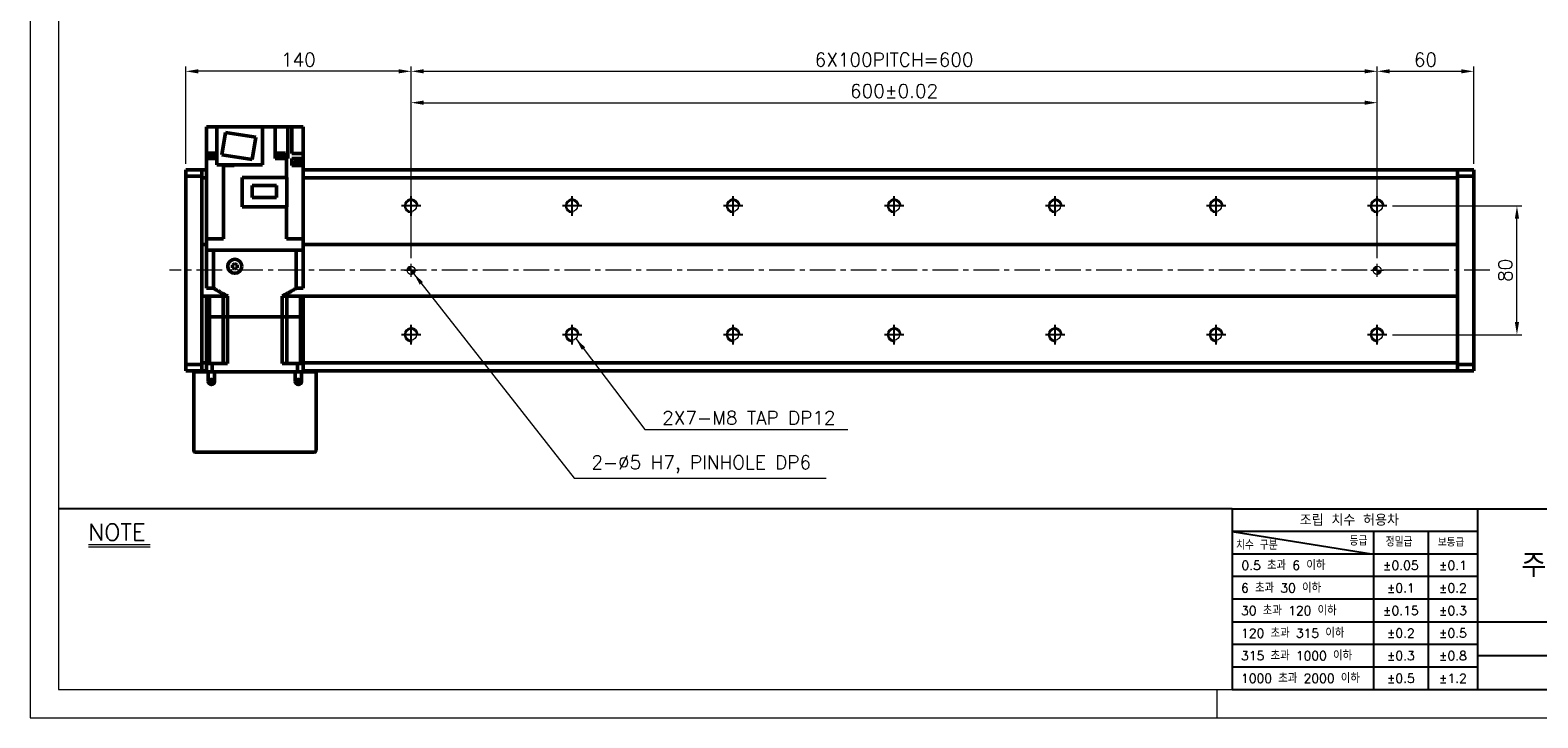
# Model space of a CAD drawing. Header units: millimetres. Extents: x 46891 to 50021, y 6223 to 9571.
# Tile 1 of 5: x 48547 to 49483, y 8529 to 8956. Entities that reach past the tile are written whole.
import ezdxf

# ---------------------------------------------------------------- set-up
doc = ezdxf.new("R2010")
doc.units = ezdxf.units.MM
doc.header["$LTSCALE"] = 0.5
doc.linetypes.add('CENTER', pattern=[50.8, 31.75, -6.35, 6.35, -6.35])
doc.layers.get('0').update_dxf_attribs({"lineweight": 20})
for name, color, linetype, lineweight in [('1', 1, 'CENTER', 13), ('4', 4, 'Continuous', 13), ('외형선(ISO)', 7, 'Continuous', 50)]:
    doc.layers.add(name, color=color, linetype=linetype, lineweight=lineweight)
for name, color, linetype in [('3', 3, 'Continuous'), ('C', 1, 'CENTER'), ('DIM', 4, 'Continuous')]:
    doc.layers.add(name, color=color, linetype=linetype)
doc.styles.add('DSR TEXT', font='romans.shx', dxfattribs={"bigfont": 'whgtxt.shx'})
doc.styles.get("Standard").update_dxf_attribs({"font": 'romans.shx', "bigfont": 'whgtxt.shx'})
doc.dimstyles.new('DSR', dxfattribs={"dimscale": 2, "dimtxt": 3, "dimasz": 3, "dimexe": 0.5, "dimexo": 0.5, "dimgap": 0.5, "dimtad": 1, "dimdsep": 46, "dimtxsty": 'Standard', "dimcen": 2.5, "dimclrd": 4, "dimclre": 4, "dimclrt": 2, "dimadec": 0, "dimazin": 2, "dimtfac": 1, "dimtmove": 0, "dimatfit": 3, "dimfxl": 0, "dimlwd": -1, "dimlwe": -1, "dimarcsym": 0})

# ---------------------------------------------------------------- blocks, each defined once
blk = doc.blocks.new('A$C13F00394')
for p, q in [((-202.34, 25.67), (-191.42, 25.67)), ((-202.34, 25.3), (-191.42, 25.3))]:
    blk.add_line(p, q)
at = {"layer": '3'}
for p, q in [((0, 32), (-207.68, 32)), ((0, 32), (202.32, 32)), ((0, 32), (0, 0)), ((43.43, 32), (43.43, 0)), ((0, 28), (25, 24)), ((43.43, 28), (0, 28)), ((25, 28), (25, 0)), ((34.7, 28), (34.7, 0)), ((43.43, 24), (0, 24)), ((43.43, 20), (0, 20)), ((43.43, 16), (0, 16)), ((0, 12), (129.32, 12)), ((43.43, 8), (0, 8)), ((97.32, 6), (43.43, 6)), ((43.43, 4), (0, 4)), ((0, 0), (202.32, 0))]:
    blk.add_line(p, q, dxfattribs=at)
at = {"color": 0, "style": 'DSR TEXT'}
for s, height, p in [('조립 치수 허용차', 2, (11.97, 29.02)), ('등급', 1.5, (20.77, 25.52)), ('정밀급', 1.5, (27.18, 25.37)), ('보통급', 1.3, (36.41, 25.38)), ('치수 구분', 1.5, (0.69, 24.78)), (' 0.5 초과 6 이하', 1.6, (0.56, 21.19)), (' 6 초과 30 이하', 1.6, (0.49, 17.19)), (' 30 초과 120 이하', 1.6, (0.49, 13.19)), (' 120 초과 315 이하', 1.6, (0.49, 9.19)), (' 315 초과 1000 이하', 1.6, (0.49, 5.19)), (' 1000 초과 2000 이하', 1.6, (0.49, 1.19))]:
    blk.add_text(s, height=height, dxfattribs=at).set_placement(p)
at = {"color": 7, "insert": (70.37, 22), "char_height": 4.2, "attachment_point": 5, "style": 'DSR TEXT'}
blk.add_mtext('주식회사 디에스알', dxfattribs=at)
at = {"color": 0, "char_height": 1.6, "attachment_point": 5, "style": 'DSR TEXT'}
for s, insert in [('%%P0.05', (29.85, 22)), ('%%P0.1', (39.07, 22)), ('%%P0.1', (29.85, 18)), ('%%P0.2', (39.07, 18)), ('%%P0.15', (29.85, 14)), ('%%P0.3', (39.07, 14)), ('%%P0.2', (29.85, 10)), ('%%P0.5', (39.07, 10)), ('%%P0.3', (29.85, 6)), ('%%P0.8', (39.07, 6)), ('%%P0.5', (29.85, 2)), ('%%P1.2', (39.07, 2))]:
    blk.add_mtext(s, dxfattribs=dict(at, insert=insert))
at = {"layer": '4', "color": 0, "style": 'DSR TEXT'}
blk.add_text('NOTE', height=3, dxfattribs=at).set_placement((-202.39, 26.38))
blk = doc.blocks.new('A$C1C1952E1')
at = {"color": 1}
blk.add_lwpolyline([(0, 0), (420, 0), (420, 297), (0, 297)], close=True, dxfattribs=at)
at = {"color": 3}
blk.add_lwpolyline([(5, 5), (415, 5), (415, 292), (5, 292)], close=True, dxfattribs=at)
blk = doc.blocks.new('A$C33E56CC6')
h = blk.add_hatch()
h.set_pattern_fill('ANSI31', color=256, style=0)
h.set_pattern_definition([(45, (-7065.45672, -6508.5399), (-0.0883883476, 0.0883883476), [])])
h.paths.add_polyline_path([(4, 6.5, 0.414214), (1.5, 4), (4, 4)])
h.paths.add_polyline_path([(6.5, 4), (4, 4), (4, 1.5, 0.414214)])
blk.add_circle((4, 4), 2.5)
at = {"layer": '1'}
for p, q in [((0, 4), (8, 4)), ((4, 0), (4, 8))]:
    blk.add_line(p, q, dxfattribs=at)
blk = doc.blocks.new('tap8')
blk.add_circle((0, 0), 3.4)
at = {"layer": 'C', "color": 1, "linetype": 'CENTER'}
for p, q in [((-6.05, 0), (6.05, 0)), ((0, -6.05), (0, 6.05))]:
    blk.add_line(p, q, dxfattribs=at)
at = {"layer": 'DIM', "color": 3}
blk.add_arc((0, 0), 4, 263.84551, 189.43144, dxfattribs=at)
blk = doc.blocks.new('*D120')
at = {"color": 1, "linetype": 'ByBlock'}
for p, q in [((48783.26, 8814.71), (48783.26, 8914.3)), ((48791.06, 8911.3), (49375.46, 8911.3)), ((49383.26, 8814.71), (49383.26, 8914.3))]:
    blk.add_line(p, q, dxfattribs=at)
at = {"color": 1}
for points in [[(48791.06, 8912.6), (48791.06, 8910), (48783.26, 8911.3)], [(49375.46, 8912.6), (49375.46, 8910), (49383.26, 8911.3)]]:
    blk.add_solid(points, dxfattribs=at)
at = {"layer": 'Defpoints', "color": 0}
for p in [(49383.26, 8911.3), (48783.26, 8811.11), (49383.26, 8811.11)]:
    blk.add_point(p, dxfattribs=at)
at = {"color": 3, "insert": (49083.26, 8918.5), "char_height": 8.4, "attachment_point": 5, "style": 'DSR TEXT'}
blk.add_mtext('600%%P0.02', dxfattribs=at)
blk = doc.blocks.new('*D122')
at = {"color": 1, "linetype": 'ByBlock'}
for p, q in [((49383.26, 8858.32), (49383.26, 8933.79)), ((49443.26, 8873.21), (49443.26, 8933.79)), ((49391.06, 8930.79), (49435.46, 8930.79))]:
    blk.add_line(p, q, dxfattribs=at)
at = {"color": 1}
for points in [[(49391.06, 8932.09), (49391.06, 8929.49), (49383.26, 8930.79)], [(49435.46, 8932.09), (49435.46, 8929.49), (49443.26, 8930.79)]]:
    blk.add_solid(points, dxfattribs=at)
at = {"layer": 'Defpoints', "color": 0}
for p in [(49443.26, 8930.79), (49443.26, 8869.61), (49383.26, 8854.72)]:
    blk.add_point(p, dxfattribs=at)
at = {"color": 3, "insert": (49413.26, 8937.99), "char_height": 8.4, "attachment_point": 5, "style": 'DSR TEXT'}
blk.add_mtext('60', dxfattribs=at)
blk = doc.blocks.new('*D124')
at = {"color": 1, "linetype": 'ByBlock'}
for p, q in [((48643.26, 8873.21), (48643.26, 8933.79)), ((48783.26, 8814.71), (48783.26, 8933.79)), ((48775.46, 8930.79), (48651.06, 8930.79))]:
    blk.add_line(p, q, dxfattribs=at)
at = {"color": 1}
for points in [[(48651.06, 8932.09), (48651.06, 8929.49), (48643.26, 8930.79)], [(48775.46, 8932.09), (48775.46, 8929.49), (48783.26, 8930.79)]]:
    blk.add_solid(points, dxfattribs=at)
at = {"layer": 'Defpoints', "color": 0}
for p in [(48643.26, 8930.79), (48643.26, 8869.61), (48783.26, 8811.11)]:
    blk.add_point(p, dxfattribs=at)
at = {"color": 3, "insert": (48713.26, 8937.99), "char_height": 8.4, "attachment_point": 5, "style": 'DSR TEXT'}
blk.add_mtext('140', dxfattribs=at)
blk = doc.blocks.new('*D125')
at = {"color": 1, "linetype": 'ByBlock'}
for p, q in [((48783.26, 8856.76), (48783.26, 8933.79)), ((49383.26, 8856.76), (49383.26, 8933.79)), ((48791.06, 8930.79), (49375.46, 8930.79))]:
    blk.add_line(p, q, dxfattribs=at)
at = {"color": 1}
for points in [[(48791.06, 8932.09), (48791.06, 8929.49), (48783.26, 8930.79)], [(49375.46, 8932.09), (49375.46, 8929.49), (49383.26, 8930.79)]]:
    blk.add_solid(points, dxfattribs=at)
at = {"layer": 'Defpoints', "color": 0}
for p in [(49383.26, 8930.79), (48783.26, 8853.16), (49383.26, 8853.16)]:
    blk.add_point(p, dxfattribs=at)
at = {"color": 3, "insert": (49083.26, 8937.99), "char_height": 8.4, "attachment_point": 5, "style": 'DSR TEXT'}
blk.add_mtext('6X100PITCH=600', dxfattribs=at)
blk = doc.blocks.new('*D126')
at = {"color": 1, "linetype": 'ByBlock'}
for p, q in [((49392.91, 8847.11), (49473.1, 8847.11)), ((49470.1, 8774.91), (49470.1, 8839.31)), ((49392.91, 8767.11), (49473.1, 8767.11))]:
    blk.add_line(p, q, dxfattribs=at)
at = {"color": 1}
for points in [[(49468.8, 8839.31), (49471.4, 8839.31), (49470.1, 8847.11)], [(49468.8, 8774.91), (49471.4, 8774.91), (49470.1, 8767.11)]]:
    blk.add_solid(points, dxfattribs=at)
at = {"layer": 'Defpoints', "color": 0}
for p in [(49389.31, 8847.11), (49470.1, 8847.11), (49389.31, 8767.11)]:
    blk.add_point(p, dxfattribs=at)
at = {"color": 3, "insert": (49462.9, 8807.11), "char_height": 8.4, "attachment_point": 5, "rotation": 90, "style": 'DSR TEXT'}
blk.add_mtext('80', dxfattribs=at)

msp = doc.modelspace()

# ---------------------------------------------------------------- linework, layer by layer
at = {"color": 1}
msp.add_line((49283.77132, 8546.54552), (49283.77132, 8528.99552), dxfattribs=at)
at = {"layer": '1'}
msp.add_line((49453.25998, 8807.1125), (48633.25998, 8807.1125), dxfattribs=at)
at = {"layer": '3'}
msp.add_line((49293.18703, 8546.54552), (50003.32132, 8546.54552), dxfattribs=at)
at = {"layer": '외형선(ISO)'}
for p, q in [((48656.25998, 8896.2125), (48660.25998, 8896.2125)), ((48656.25998, 8876.7125), (48656.25998, 8896.2125)), ((48662.55998, 8896.2125), (48660.25998, 8896.2125)), ((48662.55998, 8896.2125), (48690.95998, 8896.2125)), ((48662.55998, 8896.2125), (48662.55998, 8872.7125)), ((48690.95998, 8896.2125), (48698.75998, 8896.2125)), ((48690.95998, 8896.2125), (48690.95998, 8872.7125)), ((48702.25998, 8896.2125), (48698.75998, 8896.2125)), ((48698.75998, 8896.2125), (48698.75998, 8876.7125)), ((48702.25998, 8896.2125), (48706.76806, 8896.2125)), ((48709.25998, 8896.2125), (48706.76806, 8896.2125)), ((48706.76806, 8896.2125), (48706.76806, 8876.7125)), ((48712.75998, 8896.2125), (48709.25998, 8896.2125)), ((48709.25998, 8896.2125), (48709.25998, 8879.7125)), ((48712.75998, 8896.2125), (48716.25998, 8896.2125)), ((48716.25998, 8896.2125), (48716.25998, 8879.7125)), ((48665.7819, 8878.98481), (48667.97198, 8892.81245)), ((48667.97198, 8892.81245), (48686.73806, 8889.84019)), ((48686.73806, 8889.84019), (48684.54798, 8876.01256)), ((48656.77127, 8877.2125), (48662.55998, 8877.2125)), ((48656.77127, 8876.7125), (48656.77127, 8877.2125)), ((48656.82127, 8877.9125), (48662.55998, 8877.9125)), ((48656.82127, 8877.2125), (48656.82127, 8877.9125)), ((48656.97127, 8879.9125), (48662.55998, 8879.9125)), ((48656.97127, 8877.9125), (48656.97127, 8879.9125)), ((48684.54798, 8876.01256), (48665.7819, 8878.98481)), ((48699.55594, 8877.2125), (48705.55594, 8877.2125)), ((48699.55594, 8876.7125), (48699.55594, 8877.2125)), ((48699.60594, 8877.9125), (48705.50594, 8877.9125)), ((48699.60594, 8877.2125), (48699.60594, 8877.9125)), ((48699.75594, 8879.9125), (48705.35594, 8879.9125)), ((48699.75594, 8877.9125), (48699.75594, 8879.9125)), ((48705.35594, 8877.9125), (48705.35594, 8879.9125)), ((48705.50594, 8877.2125), (48705.50594, 8877.9125)), ((48705.55594, 8876.7125), (48705.55594, 8877.2125)), ((48710.7, 8879.7125), (48709.25998, 8879.7125)), ((48710.7, 8879.7125), (48716.25998, 8879.7125)), ((48716.25998, 8879.7125), (48716.25998, 8876.7125)), ((48643.25998, 8869.6125), (48643.25998, 8868.73382)), ((48653.25998, 8869.6125), (48643.25998, 8869.6125)), ((48643.25998, 8865.6125), (48643.25998, 8868.73382)), ((48653.25998, 8869.6125), (48653.25998, 8868.73382)), ((48656.25998, 8869.6125), (48653.25998, 8869.6125)), ((48653.25998, 8868.73382), (48653.25998, 8869.6125)), ((48653.25998, 8864.6125), (48653.25998, 8868.73382)), ((48653.25998, 8868.73382), (48653.25998, 8865.6125)), ((48656.22506, 8872.9125), (48656.25998, 8872.9125)), ((48656.22506, 8872.2125), (48656.22506, 8872.9125)), ((48656.25998, 8872.2125), (48656.22506, 8872.2125)), ((48656.25998, 8826.6125), (48656.25998, 8876.7125)), ((48656.25998, 8876.7125), (48661.81996, 8876.7125)), ((48662.55998, 8876.7125), (48661.81996, 8876.7125)), ((48690.95998, 8872.7125), (48662.55998, 8872.7125)), ((48665.98317, 8872.2125), (48665.98317, 8872.7125)), ((48666.3013, 8872.2125), (48665.98317, 8872.2125)), ((48666.3013, 8872.2125), (48666.70061, 8872.2125)), ((48666.64723, 8872.2125), (48666.64723, 8872.7125)), ((48666.70061, 8872.2125), (48669.14469, 8872.2125)), ((48666.70061, 8826.6125), (48666.70061, 8872.2125)), ((48670.04976, 8872.2125), (48669.14469, 8872.2125)), ((48670.04976, 8872.2125), (48673.45998, 8872.2125)), ((48672.54723, 8872.2125), (48672.54723, 8872.7125)), ((48673.45998, 8872.2125), (48673.45998, 8872.7125)), ((48698.75998, 8876.7125), (48705.81935, 8876.7125)), ((48705.81935, 8876.7125), (48705.81935, 8864.8625)), ((48705.81935, 8876.7125), (48706.21865, 8876.7125)), ((48706.76806, 8876.7125), (48706.21865, 8876.7125)), ((48709.25998, 8876.7125), (48709.25998, 8872.2125)), ((48709.25998, 8876.7125), (48710.7, 8876.7125)), ((48710.7, 8872.2125), (48709.25998, 8872.2125)), ((48710.39489, 8872.9125), (48716.29489, 8872.9125)), ((48710.39489, 8872.2125), (48710.39489, 8872.9125)), ((48710.54489, 8874.9125), (48716.14489, 8874.9125)), ((48710.54489, 8872.9125), (48710.54489, 8874.9125)), ((48716.25998, 8876.7125), (48710.7, 8876.7125)), ((48710.7, 8872.2125), (48716.25998, 8872.2125)), ((48716.14489, 8872.9125), (48716.14489, 8874.9125)), ((48716.25998, 8872.9125), (48716.25998, 8876.7125)), ((48716.25998, 8826.6125), (48716.25998, 8872.2125)), ((48716.29489, 8872.2125), (48716.25998, 8872.2125)), ((49433.25998, 8869.6125), (48716.25998, 8869.6125)), ((48716.29489, 8872.2125), (48716.29489, 8872.9125)), ((49433.25998, 8868.73382), (49433.25998, 8869.6125)), ((49433.25998, 8869.6125), (49433.25998, 8868.73382)), ((49433.25998, 8869.6125), (49443.25998, 8869.6125)), ((49433.25998, 8868.73382), (49433.25998, 8864.6125)), ((49433.25998, 8865.6125), (49433.25998, 8868.73382)), ((49443.25998, 8868.73382), (49443.25998, 8869.6125)), ((49443.25998, 8868.73382), (49443.25998, 8865.6125)), ((48643.25998, 8748.6125), (48643.25998, 8865.6125)), ((48653.25998, 8865.6125), (48643.25998, 8865.6125)), ((48653.25998, 8823.1125), (48653.25998, 8864.6125)), ((48653.25998, 8864.6125), (48656.25998, 8864.6125)), ((48678.25998, 8846.5125), (48678.25998, 8864.8625)), ((48678.25998, 8864.8625), (48706.05998, 8864.8625)), ((48684.60998, 8852.2875), (48684.60998, 8859.7375)), ((48684.60998, 8859.7375), (48699.70998, 8859.7375)), ((48699.70998, 8859.7375), (48699.70998, 8852.2875)), ((48706.05998, 8846.5125), (48706.05998, 8864.8625)), ((48716.25998, 8864.6125), (49433.25998, 8864.6125)), ((49433.25998, 8865.6125), (49443.25998, 8865.6125)), ((49433.25998, 8864.6125), (49433.25998, 8823.1125)), ((49443.25998, 8865.6125), (49443.25998, 8748.6125)), ((48699.70998, 8852.2875), (48684.60998, 8852.2875)), ((48706.05998, 8846.5125), (48678.25998, 8846.5125)), ((48705.81935, 8826.6125), (48705.81935, 8846.5125)), ((48653.25998, 8822.25895), (48653.25998, 8823.1125)), ((48656.25998, 8823.1125), (48653.25998, 8823.1125)), ((48653.25998, 8821.9054), (48653.25998, 8822.25895)), ((48653.25998, 8792.31961), (48653.25998, 8821.9054)), ((48653.25998, 8821.9054), (48653.25998, 8792.31961)), ((48656.25998, 8826.6125), (48656.25998, 8819.6125)), ((48656.25998, 8826.6125), (48660.75998, 8826.6125)), ((48666.70061, 8826.6125), (48660.75998, 8826.6125)), ((48711.75998, 8826.6125), (48705.81935, 8826.6125)), ((48711.75998, 8826.6125), (48716.25998, 8826.6125)), ((48716.25998, 8826.6125), (48716.25998, 8819.6125)), ((49433.25998, 8823.1125), (48716.25998, 8823.1125)), ((49433.25998, 8823.1125), (49433.25998, 8822.25895)), ((49433.25998, 8822.25895), (49433.25998, 8821.9054)), ((49433.25998, 8821.9054), (49433.25998, 8792.31961)), ((49433.25998, 8792.31961), (49433.25998, 8821.9054)), ((48656.26445, 8819.6125), (48656.25998, 8819.6125)), ((48656.25998, 8796.1125), (48656.25998, 8819.6125)), ((48660.55943, 8819.6125), (48656.26445, 8819.6125)), ((48660.56465, 8819.6125), (48660.55943, 8819.6125)), ((48660.56465, 8796.1125), (48660.56465, 8819.6125)), ((48660.56465, 8819.6125), (48711.95531, 8819.6125)), ((48711.75998, 8819.6125), (48660.75998, 8819.6125)), ((48711.96053, 8819.6125), (48711.95531, 8819.6125)), ((48711.95531, 8796.1125), (48711.95531, 8819.6125)), ((48716.25551, 8819.6125), (48711.96053, 8819.6125)), ((48716.25998, 8819.6125), (48716.25551, 8819.6125)), ((48716.25998, 8796.1125), (48716.25998, 8819.6125)), ((48673.75998, 8811.34455), (48672.25998, 8810.47853)), ((48672.25998, 8810.47853), (48672.25998, 8808.74648)), ((48672.25998, 8808.74648), (48673.75998, 8807.88045)), ((48675.25998, 8810.47853), (48673.75998, 8811.34455)), ((48673.75998, 8807.88045), (48675.25998, 8808.74648)), ((48675.25998, 8808.74648), (48675.25998, 8810.47853)), ((48660.56465, 8796.1125), (48656.25998, 8796.1125)), ((48716.25998, 8796.1125), (48711.95531, 8796.1125)), ((48653.25998, 8791.96606), (48653.25998, 8792.31961)), ((48653.25998, 8791.1125), (48653.25998, 8791.96606)), ((48653.25998, 8749.6125), (48653.25998, 8791.1125)), ((48653.25998, 8791.1125), (48656.25998, 8791.1125)), ((48657.97239, 8791.1125), (48656.25998, 8791.1125)), ((48656.25998, 8778.1125), (48656.25998, 8791.1125)), ((48657.97239, 8778.1125), (48657.97239, 8791.1125)), ((48657.97239, 8791.1125), (48666.50998, 8791.1125)), ((48669.22325, 8791.1125), (48666.50998, 8791.1125)), ((48666.50998, 8778.1125), (48666.50998, 8791.1125)), ((48669.22325, 8778.1125), (48669.22325, 8791.1125)), ((48706.00998, 8791.1125), (48703.2967, 8791.1125)), ((48703.2967, 8778.1125), (48703.2967, 8791.1125)), ((48714.54756, 8791.1125), (48706.00998, 8791.1125)), ((48706.00998, 8778.1125), (48706.00998, 8791.1125)), ((48716.25998, 8791.1125), (48714.54756, 8791.1125)), ((48714.54756, 8778.1125), (48714.54756, 8791.1125)), ((48716.25998, 8791.1125), (49433.25998, 8791.1125)), ((48716.25998, 8778.1125), (48716.25998, 8791.1125)), ((49433.25998, 8792.31961), (49433.25998, 8791.96606)), ((49433.25998, 8791.96606), (49433.25998, 8791.1125)), ((49433.25998, 8791.1125), (49433.25998, 8749.6125)), ((48656.25998, 8778.1125), (48657.97239, 8778.1125)), ((48656.25998, 8778.1125), (48656.25998, 8749.1125)), ((48657.97239, 8778.1125), (48656.25998, 8778.1125)), ((48657.97239, 8778.1125), (48661.50998, 8778.1125)), ((48657.97239, 8749.1125), (48657.97239, 8778.1125)), ((48657.97239, 8778.1125), (48661.50998, 8778.1125)), ((48661.50998, 8778.1125), (48666.50998, 8778.1125)), ((48661.50998, 8778.1125), (48666.50998, 8778.1125)), ((48666.50998, 8778.1125), (48669.22325, 8778.1125)), ((48666.50998, 8749.1125), (48666.50998, 8778.1125)), ((48669.22325, 8778.1125), (48666.50998, 8778.1125)), ((48669.22325, 8778.1125), (48703.2967, 8778.1125)), ((48669.22325, 8778.1125), (48669.22325, 8749.1125)), ((48669.22325, 8778.1125), (48703.2967, 8778.1125)), ((48703.2967, 8778.1125), (48706.00998, 8778.1125)), ((48703.2967, 8778.1125), (48703.2967, 8749.1125)), ((48706.00998, 8778.1125), (48703.2967, 8778.1125)), ((48706.00998, 8778.1125), (48711.00998, 8778.1125)), ((48706.00998, 8749.1125), (48706.00998, 8778.1125)), ((48706.00998, 8778.1125), (48711.00998, 8778.1125)), ((48711.00998, 8778.1125), (48714.54756, 8778.1125)), ((48711.00998, 8778.1125), (48714.54756, 8778.1125)), ((48714.54756, 8778.1125), (48716.25998, 8778.1125)), ((48714.54756, 8749.1125), (48714.54756, 8778.1125)), ((48716.25998, 8778.1125), (48714.54756, 8778.1125)), ((48716.25998, 8778.1125), (48716.25998, 8749.1125)), ((48643.25998, 8745.49118), (48643.25998, 8748.6125)), ((48653.25998, 8748.6125), (48643.25998, 8748.6125)), ((48653.25998, 8745.49118), (48653.25998, 8749.6125)), ((48656.25998, 8749.6125), (48653.25998, 8749.6125)), ((48653.25998, 8748.6125), (48653.25998, 8745.49118)), ((48659.80246, 8749.1125), (48656.25998, 8749.1125)), ((48656.25998, 8744.1125), (48656.25998, 8749.1125)), ((48659.80246, 8749.1125), (48669.22325, 8749.1125)), ((48659.80246, 8744.1125), (48659.80246, 8749.1125)), ((48703.2967, 8749.1125), (48712.71749, 8749.1125)), ((48716.25998, 8749.1125), (48712.71749, 8749.1125)), ((48712.71749, 8744.1125), (48712.71749, 8749.1125)), ((49433.25998, 8749.6125), (48716.25998, 8749.6125)), ((48716.25998, 8744.1125), (48716.25998, 8749.1125)), ((49433.25998, 8749.6125), (49433.25998, 8745.49118)), ((49433.25998, 8745.49118), (49433.25998, 8748.6125)), ((49433.25998, 8748.6125), (49443.25998, 8748.6125)), ((49443.25998, 8748.6125), (49443.25998, 8745.49118)), ((48643.25998, 8745.49118), (48643.25998, 8744.6125)), ((48653.25998, 8744.6125), (48643.25998, 8744.6125)), ((48648.25998, 8744.1125), (48649.25998, 8744.1125)), ((48648.25998, 8744.1125), (48648.25998, 8695.1125)), ((48649.25998, 8744.1125), (48657.25998, 8744.1125)), ((48653.25998, 8745.49118), (48653.25998, 8744.6125)), ((48653.25998, 8744.6125), (48653.25998, 8745.49118)), ((48656.25998, 8744.6125), (48653.25998, 8744.6125)), ((48657.25998, 8744.1125), (48661.25998, 8744.1125)), ((48657.25998, 8738.1125), (48657.25998, 8744.1125)), ((48661.25998, 8744.1125), (48661.25998, 8738.1125)), ((48661.25998, 8744.1125), (48711.25998, 8744.1125)), ((48711.25998, 8744.1125), (48715.25998, 8744.1125)), ((48711.25998, 8738.1125), (48711.25998, 8744.1125)), ((48715.25998, 8744.1125), (48715.25998, 8738.1125)), ((48715.25998, 8744.1125), (48723.25998, 8744.1125)), ((49433.25998, 8744.6125), (48716.25998, 8744.6125)), ((48723.25998, 8744.1125), (48724.25998, 8744.1125)), ((48724.25998, 8695.1125), (48724.25998, 8744.1125)), ((49433.25998, 8744.6125), (49433.25998, 8745.49118)), ((49433.25998, 8745.49118), (49433.25998, 8744.6125)), ((49433.25998, 8744.6125), (49443.25998, 8744.6125)), ((49443.25998, 8744.6125), (49443.25998, 8745.49118)), ((48649.25998, 8694.1125), (48723.25998, 8694.1125))]:
    msp.add_line(p, q, dxfattribs=at)
for centre, radius in [((48673.75998, 8809.6125), 4.35), ((48659.25998, 8738.1125), 1.2295), ((48713.25998, 8738.1125), 1.2295)]:
    msp.add_circle(centre, radius, dxfattribs=at)
for centre, radius, start, end in [((48659.25998, 8738.1125), 2, 180, 0), ((48713.25998, 8738.1125), 2, 180, 0), ((48649.25998, 8695.1125), 1, 180, 270), ((48723.25998, 8695.1125), 1, 270, 0)]:
    msp.add_arc(centre, radius, start, end, dxfattribs=at)
for points, weights in [([(48660.56465, 8796.1125), (48665.18647, 8793.10594), (48669.22325, 8791.1125)], [1.35251798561, 1.41367336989, 1.45736434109]), ([(48703.2967, 8791.1125), (48707.33349, 8793.10594), (48711.95531, 8796.1125)], [1.45736434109, 1.41367336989, 1.35251798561])]:
    msp.add_rational_spline(points, weights, degree=2, dxfattribs=at)

# ---------------------------------------------------------------- block references
at = {"xscale": 3.51, "yscale": 3.51, "zscale": 3.51}
for name, p in [('A$C1C1952E1', (48546.67132, 8528.99552)), ('A$C13F00394', (49293.18704, 8546.54552))]:
    msp.add_blockref(name, p, dxfattribs=at)
at = {"rotation": 90}
for p in [(48783.25998, 8847.1125), (48883.25998, 8847.1125), (48983.25998, 8847.1125), (49083.25998, 8847.1125), (49183.25998, 8847.1125), (49283.25998, 8847.1125), (49383.25998, 8847.1125), (48783.25998, 8767.1125), (48883.25998, 8767.1125), (48983.25998, 8767.1125), (49083.25998, 8767.1125), (49183.25998, 8767.1125), (49283.25998, 8767.1125), (49383.25998, 8767.1125)]:
    msp.add_blockref('tap8', p, dxfattribs=at)
for p in [(48779.25997, 8803.11251), (49379.25997, 8803.11251)]:
    msp.add_blockref('A$C33E56CC6', p)

# ---------------------------------------------------------------- texts
at = {"color": 3, "char_height": 8.4, "attachment_point": 7, "style": 'DSR TEXT'}
for s, insert in [('2X7-M8 TAP DP12', (48939.23265, 8711.25999)), ('2-%%C5 H7, PINHOLE DP6', (48895.24958, 8681.00777))]:
    msp.add_mtext(s, dxfattribs=dict(at, insert=insert))

# ---------------------------------------------------------------- dimensions: what is measured, and where the dimension line sits
dim = msp.add_linear_dim(base=(48643.25998, 8930.78711), p1=(48783.25998, 8811.1125), p2=(48643.25998, 8869.6125), dimstyle='DSR', override={"dimscale": 3, "dimtxt": 2.8, "dimasz": 2.600136, "dimexe": 1, "dimexo": 1.2, "dimgap": 1, "dimdec": 4, "dimtxsty": 'DSR TEXT', "dimclrd": 1, "dimclre": 1, "dimclrt": 3, "dimtdec": 4, "dimtix": 1})
dim.commit()
dim.dimension.update_dxf_attribs({"geometry": '*D124', "text_midpoint": (48713.25998, 8937.98711)})
for base, p1, p2, text, picture, middle in [((49383.25998, 8930.78711), (48783.25998, 8853.15948), (49383.25998, 8853.15948), '6X100PITCH=<>', '*D125', (49083.25998, 8937.98711)), ((49383.25998, 8911.30458), (48783.25998, 8811.1125), (49383.25998, 8811.1125), '<>%%P0.02', '*D120', (49083.25998, 8918.50458))]:
    dim = msp.add_linear_dim(base=base, p1=p1, p2=p2, text=text, dimstyle='DSR', override={"dimscale": 3, "dimtxt": 2.8, "dimasz": 2.600136, "dimexe": 1, "dimexo": 1.2, "dimgap": 1, "dimdec": 4, "dimtxsty": 'DSR TEXT', "dimclrd": 1, "dimclre": 1, "dimclrt": 3, "dimtdec": 4, "dimtix": 1})
    dim.commit()
    dim.dimension.update_dxf_attribs({"geometry": picture, "text_midpoint": middle})
dim = msp.add_linear_dim(base=(49443.25998, 8930.78711), p1=(49383.25998, 8854.72414), p2=(49443.25998, 8869.6125), dimstyle='DSR', override={"dimscale": 3, "dimtxt": 2.8, "dimasz": 2.600136, "dimexe": 1, "dimexo": 1.2, "dimgap": 1, "dimdec": 4, "dimtxsty": 'DSR TEXT', "dimclrd": 1, "dimclre": 1, "dimclrt": 3, "dimtdec": 4, "dimtix": 1})
dim.commit()
dim.dimension.update_dxf_attribs({"geometry": '*D122', "text_midpoint": (49413.25998, 8930.78711), "dimtype": 160})
dim = msp.add_linear_dim(base=(49470.09851, 8847.1125), p1=(49389.30695, 8767.1125), p2=(49389.30695, 8847.1125), angle=90, dimstyle='DSR', override={"dimscale": 3, "dimtxt": 2.8, "dimasz": 2.600136, "dimexe": 1, "dimexo": 1.2, "dimgap": 1, "dimdec": 4, "dimtxsty": 'DSR TEXT', "dimclrd": 1, "dimclre": 1, "dimclrt": 3, "dimtdec": 4, "dimtix": 1})
dim.commit()
dim.dimension.update_dxf_attribs({"geometry": '*D126', "text_midpoint": (49462.89851, 8807.1125)})

# ---------------------------------------------------------------- leaders
at = {"annotation_type": 0, "has_hookline": 1, "hookline_direction": 0}
for points, text_width in [([(48784.83835, 8805.17376), (48884.44917, 8678.00777), (48892.24958, 8678.00777)], 145.875), ([(48885.64106, 8764.68548), (48928.43225, 8708.25999), (48936.23265, 8708.25999)], 115.25)]:
    msp.add_leader(points, dimstyle='DSR', override={"dimscale": 3, "dimtxt": 2.8, "dimasz": 2.600136, "dimexe": 1, "dimexo": 1.2, "dimgap": 1, "dimdec": 4, "dimtxsty": 'DSR TEXT', "dimclrd": 1, "dimclre": 1, "dimclrt": 3, "dimtdec": 4, "dimtix": 1}, dxfattribs=dict(at, text_width=text_width))

doc.saveas('drawing.dxf')
